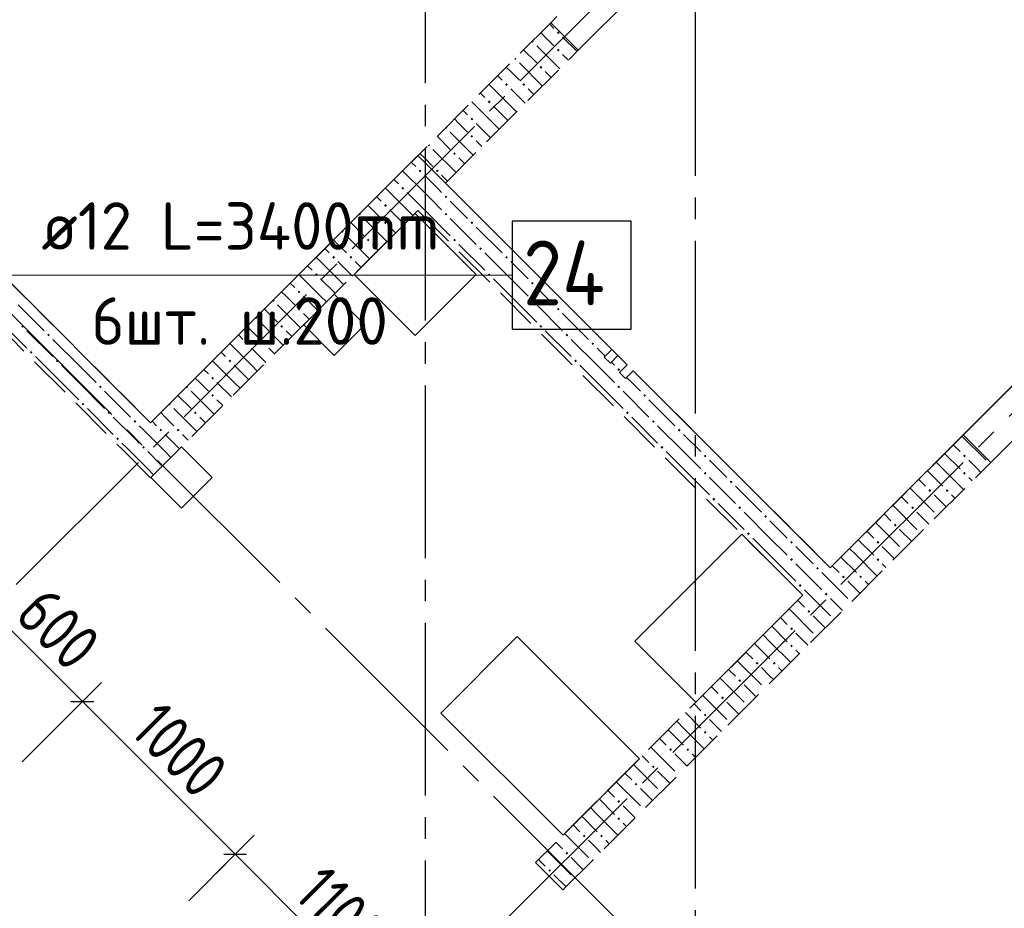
# Model space of a CAD drawing. Header units: millimetres. Extents: x 0 to 43617, y 0 to 59400.
# Tile 12 of 30: x 19948 to 24506, y 20198 to 24314. Entities that reach past the tile are written whole.
import ezdxf

# ---------------------------------------------------------------- set-up
doc = ezdxf.new("R2010")
doc.units = ezdxf.units.MM
doc.linetypes.add('______2', pattern=[270, 200, -70])
doc.linetypes.add('______5', pattern=[1100, 800, -100, 100, -100])
for name, color, linetype, lineweight in [('Standard', 7, 'Continuous', 25), ('ДОП Верх по Х', 7, 'Continuous', 25), ('Макрос окна_ макрос двери', 7, 'Continuous', 18), ('Оси', 40, '______5', 18), ('Позиционная метка номер позиции', 7, 'Continuous', 13)]:
    doc.layers.add(name, color=color, linetype=linetype, lineweight=lineweight)
doc.layers.add('ЖБ Перекрытие верхний уровень', color=7, linetype='Continuous', lineweight=25, true_color=0xe0e0ff)
doc.layers.add('ЖБ Стена верхний уровень', color=7, linetype='Continuous', lineweight=25, true_color=0x006e00)
doc.styles.add('GOST 2.304-81', font='txt')
doc.styles.add('ISOCPEUR', font='txt')

msp = doc.modelspace()

# ---------------------------------------------------------------- hatches: boundary and pattern name
at = {"layer": 'ЖБ Стена верхний уровень', "linetype": 'Continuous', "lineweight": 18, "transparency": 33554687}
for points in [[(22434.5, 24253.1), (22440.9, 24259.6), (22447.4, 24253.1), (22440.9, 24246.6)], [(22323.7, 24216.9), (22327.4, 24213.1), (22321, 24206.6), (22317.2, 24210.4)], [(22434.5, 24173.1), (22440.9, 24179.6), (22447.4, 24173.1), (22440.9, 24166.6)], [(22243.7, 24136.9), (22247.4, 24133.1), (22240.9, 24126.6), (22237.2, 24130.4)], [(22354.4, 24093.1), (22360.9, 24099.6), (22367.4, 24093.1), (22360.9, 24086.6)], [(22194.5, 24013.1), (22201, 24019.6), (22207.5, 24013.1), (22201, 24006.6)], [(22274.5, 24013.1), (22281, 24019.6), (22287.5, 24013.1), (22281, 24006.6)], [(22114.5, 23933.1), (22121, 23939.6), (22127.4, 23933.1), (22121, 23926.6)], [(22034.5, 23853.1), (22040.9, 23859.6), (22047.4, 23853.1), (22040.9, 23846.6)], [(21923.7, 23816.9), (21927.4, 23813.1), (21921, 23806.6), (21917.2, 23810.4)], [(22034.5, 23773.1), (22040.9, 23779.6), (22047.4, 23773.1), (22040.9, 23766.6)], [(21843.7, 23736.9), (21847.4, 23733.1), (21840.9, 23726.6), (21837.2, 23730.4)], [(21954.4, 23693.1), (21960.9, 23699.6), (21967.4, 23693.1), (21960.9, 23686.6)], [(21794.5, 23613.1), (21801, 23619.6), (21807.5, 23613.1), (21801, 23606.6)], [(21874.5, 23613.1), (21881, 23619.6), (21887.5, 23613.1), (21881, 23606.6)], [(21714.5, 23533.1), (21721, 23539.6), (21727.4, 23533.1), (21721, 23526.6)], [(21914.5, 23493.1), (21921, 23499.6), (21927.4, 23493.1), (21921, 23486.6)], [(21634.5, 23453.1), (21640.9, 23459.6), (21647.4, 23453.1), (21640.9, 23446.6)], [(21523.7, 23416.9), (21527.4, 23413.1), (21521, 23406.6), (21517.2, 23410.4)], [(21914.5, 23413.1), (21921, 23419.6), (21927.4, 23413.1), (21921, 23406.6)], [(21634.5, 23373.1), (21640.9, 23379.6), (21647.4, 23373.1), (21640.9, 23366.6)], [(22034.5, 23373.1), (22040.9, 23379.6), (22047.4, 23373.1), (22040.9, 23366.6)], [(21443.7, 23336.9), (21447.4, 23333.1), (21440.9, 23326.6), (21437.2, 23330.4)], [(21554.4, 23293.1), (21560.9, 23299.6), (21567.4, 23293.1), (21560.9, 23286.6)], [(21954.4, 23293.1), (21960.9, 23299.6), (21967.4, 23293.1), (21960.9, 23286.6)], [(22074.5, 23253.1), (22081, 23259.6), (22087.5, 23253.1), (22081, 23246.6)], [(21394.5, 23213.1), (21401, 23219.6), (21407.5, 23213.1), (21401, 23206.6)], [(21474.5, 23213.1), (21481, 23219.6), (21487.5, 23213.1), (21481, 23206.6)], [(22194.5, 23213.1), (22201, 23219.6), (22207.5, 23213.1), (22201, 23206.6)], [(21314.5, 23133.1), (21321, 23139.6), (21327.4, 23133.1), (21321, 23126.6)], [(22114.5, 23133.1), (22121, 23139.6), (22127.4, 23133.1), (22121, 23126.6)], [(22314.5, 23093.1), (22321, 23099.6), (22327.4, 23093.1), (22321, 23086.6)], [(21234.5, 23053.1), (21240.9, 23059.6), (21247.4, 23053.1), (21240.9, 23046.6)], [(22314.5, 23013.1), (22321, 23019.6), (22327.4, 23013.1), (22321, 23006.6)], [(21123.7, 23016.9), (21127.4, 23013.1), (21121, 23006.6), (21117.2, 23010.4)], [(21234.5, 22973.1), (21240.9, 22979.6), (21247.4, 22973.1), (21240.9, 22966.6)], [(22434.5, 22973.1), (22440.9, 22979.6), (22447.4, 22973.1), (22440.9, 22966.6)], [(21043.7, 22936.9), (21047.4, 22933.1), (21040.9, 22926.6), (21037.2, 22930.4)], [(19954.4, 22893.1), (19960.9, 22899.6), (19967.4, 22893.1), (19960.9, 22886.6)], [(21154.4, 22893.1), (21160.9, 22899.6), (21167.4, 22893.1), (21160.9, 22886.6)], [(22354.4, 22893.1), (22360.9, 22899.6), (22367.4, 22893.1), (22360.9, 22886.6)], [(20074.5, 22853.1), (20081, 22859.6), (20087.5, 22853.1), (20081, 22846.6)], [(22474.5, 22853.1), (22481, 22859.6), (22487.5, 22853.1), (22481, 22846.6)], [(20994.5, 22813.1), (21001, 22819.6), (21007.5, 22813.1), (21001, 22806.6)], [(21074.5, 22813.1), (21081, 22819.6), (21087.5, 22813.1), (21081, 22806.6)], [(22594.5, 22813.1), (22601, 22819.6), (22607.5, 22813.1), (22601, 22806.6)], [(19994.5, 22773.1), (20001, 22779.6), (20007.5, 22773.1), (20001, 22766.6)], [(20114.5, 22733.1), (20121, 22739.6), (20127.4, 22733.1), (20121, 22726.6)], [(20914.5, 22733.1), (20921, 22739.6), (20927.4, 22733.1), (20921, 22726.6)], [(22514.5, 22733.1), (22521, 22739.6), (22527.4, 22733.1), (22521, 22726.6)], [(22714.5, 22693.1), (22721, 22699.6), (22727.4, 22693.1), (22721, 22686.6)], [(20834.5, 22653.1), (20840.9, 22659.6), (20847.4, 22653.1), (20840.9, 22646.6)], [(20314.5, 22613.1), (20321, 22619.6), (20327.4, 22613.1), (20321, 22606.6)], [(20723.7, 22616.9), (20727.4, 22613.1), (20721, 22606.6), (20717.2, 22610.4)], [(22714.5, 22613.1), (22721, 22619.6), (22727.4, 22613.1), (22721, 22606.6)], [(20834.5, 22573.1), (20840.9, 22579.6), (20847.4, 22573.1), (20840.9, 22566.6)], [(22834.5, 22573.1), (22840.9, 22579.6), (22847.4, 22573.1), (22840.9, 22566.6)], [(20234.5, 22533.1), (20240.9, 22539.6), (20247.4, 22533.1), (20240.9, 22526.6)], [(20643.7, 22536.9), (20647.4, 22533.1), (20640.9, 22526.6), (20637.2, 22530.4)], [(20354.4, 22493.1), (20360.9, 22499.6), (20367.4, 22493.1), (20360.9, 22486.6)], [(20754.4, 22493.1), (20760.9, 22499.6), (20767.4, 22493.1), (20760.9, 22486.6)], [(22754.4, 22493.1), (22760.9, 22499.6), (22767.4, 22493.1), (22760.9, 22486.6)], [(20474.5, 22453.1), (20481, 22459.6), (20487.5, 22453.1), (20481, 22446.6)], [(22874.5, 22453.1), (22881, 22459.6), (22887.5, 22453.1), (22881, 22446.6)], [(20594.5, 22413.1), (20601, 22419.6), (20607.5, 22413.1), (20601, 22406.6)], [(20674.5, 22413.1), (20681, 22419.6), (20687.5, 22413.1), (20681, 22406.6)], [(22994.5, 22413.1), (23001, 22419.6), (23007.5, 22413.1), (23001, 22406.6)], [(20394.5, 22373.1), (20401, 22379.6), (20407.5, 22373.1), (20401, 22366.6)], [(20514.5, 22333.1), (20521, 22339.6), (20527.4, 22333.1), (20521, 22326.6)], [(22914.5, 22333.1), (22921, 22339.6), (22927.4, 22333.1), (22921, 22326.6)], [(23114.5, 22293.1), (23121, 22299.6), (23127.4, 22293.1), (23121, 22286.6)], [(24314.5, 22293.1), (24321, 22299.6), (24327.4, 22293.1), (24321, 22286.6)], [(23114.5, 22213.1), (23121, 22219.6), (23127.4, 22213.1), (23121, 22206.6)], [(24314.5, 22213.1), (24321, 22219.6), (24327.4, 22213.1), (24321, 22206.6)], [(23234.5, 22173.1), (23240.9, 22179.6), (23247.4, 22173.1), (23240.9, 22166.6)], [(24154.4, 22133.1), (24160.9, 22139.6), (24167.4, 22133.1), (24160.9, 22126.6)], [(24234.5, 22133.1), (24240.9, 22139.6), (24247.4, 22133.1), (24240.9, 22126.6)], [(23154.4, 22093.1), (23160.9, 22099.6), (23167.4, 22093.1), (23160.9, 22086.6)], [(23274.5, 22053.1), (23281, 22059.6), (23287.5, 22053.1), (23281, 22046.6)], [(23394.5, 22013.1), (23401, 22019.6), (23407.5, 22013.1), (23401, 22006.6)], [(24074.5, 22053.1), (24081, 22059.6), (24087.5, 22053.1), (24081, 22046.6)], [(23994.5, 21973.1), (24001, 21979.6), (24007.5, 21973.1), (24001, 21966.6)], [(23314.5, 21933.1), (23321, 21939.6), (23327.4, 21933.1), (23321, 21926.6)], [(23514.5, 21893.1), (23521, 21899.6), (23527.4, 21893.1), (23521, 21886.6)], [(23914.5, 21893.1), (23921, 21899.6), (23927.4, 21893.1), (23921, 21886.6)], [(23514.5, 21813.1), (23521, 21819.6), (23527.4, 21813.1), (23521, 21806.6)], [(23914.5, 21813.1), (23921, 21819.6), (23927.4, 21813.1), (23921, 21806.6)], [(23634.5, 21773.1), (23640.9, 21779.6), (23647.4, 21773.1), (23640.9, 21766.6)], [(23554.4, 21693.1), (23560.9, 21699.6), (23567.4, 21693.1), (23560.9, 21686.6)], [(23754.4, 21733.1), (23760.9, 21739.6), (23767.4, 21733.1), (23760.9, 21726.6)], [(23834.5, 21733.1), (23840.9, 21739.6), (23847.4, 21733.1), (23840.9, 21726.6)], [(23674.5, 21653.1), (23681, 21659.6), (23687.5, 21653.1), (23681, 21646.6)], [(23594.5, 21573.1), (23601, 21579.6), (23607.5, 21573.1), (23601, 21566.6)], [(23514.5, 21493.1), (23521, 21499.6), (23527.4, 21493.1), (23521, 21486.6)], [(23514.5, 21413.1), (23521, 21419.6), (23527.4, 21413.1), (23521, 21406.6)], [(23354.4, 21333.1), (23360.9, 21339.6), (23367.4, 21333.1), (23360.9, 21326.6)], [(23434.5, 21333.1), (23440.9, 21339.6), (23447.4, 21333.1), (23440.9, 21326.6)], [(23274.5, 21253.1), (23281, 21259.6), (23287.5, 21253.1), (23281, 21246.6)], [(23194.5, 21173.1), (23201, 21179.6), (23207.5, 21173.1), (23201, 21166.6)], [(23114.5, 21093.1), (23121, 21099.6), (23127.4, 21093.1), (23121, 21086.6)], [(23114.5, 21013.1), (23121, 21019.6), (23127.4, 21013.1), (23121, 21006.6)], [(22954.4, 20933.1), (22960.9, 20939.6), (22967.4, 20933.1), (22960.9, 20926.6)], [(23034.5, 20933.1), (23040.9, 20939.6), (23047.4, 20933.1), (23040.9, 20926.6)], [(22874.5, 20853.1), (22881, 20859.6), (22887.5, 20853.1), (22881, 20846.6)], [(22794.5, 20773.1), (22801, 20779.6), (22807.5, 20773.1), (22801, 20766.6)], [(22714.5, 20693.1), (22721, 20699.6), (22727.4, 20693.1), (22721, 20686.6)], [(22714.5, 20613.1), (22721, 20619.6), (22727.4, 20613.1), (22721, 20606.6)], [(22554.4, 20533.1), (22560.9, 20539.6), (22567.4, 20533.1), (22560.9, 20526.6)], [(22634.5, 20533.1), (22640.9, 20539.6), (22647.4, 20533.1), (22640.9, 20526.6)], [(22474.5, 20453.1), (22481, 20459.6), (22487.5, 20453.1), (22481, 20446.6)], [(22394.5, 20373.1), (22401, 20379.6), (22407.5, 20373.1), (22401, 20366.6)]]:
    msp.add_hatch(color=7, dxfattribs=at).paths.add_polyline_path(points, flags=16)

# ---------------------------------------------------------------- linework, layer by layer
at = {"layer": 'Standard', "color": 7, "linetype": 'Continuous', "lineweight": 13, "transparency": 33554687}
for p, q in [((19813.6, 21579.6), (20237.9, 21155.4)), ((20237.9, 21155.4), (20945, 20448.3)), ((20945, 20448.3), (21722.8, 19670.4))]:
    msp.add_line(p, q, dxfattribs=at)
at = {"layer": 'Standard', "color": 251, "linetype": 'Continuous', "lineweight": -3, "true_color": 0x656565, "transparency": 33554687}
for p, q in [((20237.9, 21155.4), (20326.3, 21243.8)), ((20237.9, 21155.4), (19959.6, 20877.1)), ((20237.9, 21155.4), (20149.5, 21067)), ((20945, 20448.3), (21033.4, 20536.6)), ((20945, 20448.3), (20730.3, 20233.6)), ((20945, 20448.3), (20856.6, 20359.9))]:
    msp.add_line(p, q, dxfattribs=at)
at = {"layer": 'Standard', "color": 7, "linetype": 'Continuous', "lineweight": 25, "transparency": 33554687}
for p, q in [((20184.9, 21155.4), (20290.9, 21155.4)), ((20892, 20448.3), (20998, 20448.3))]:
    msp.add_line(p, q, dxfattribs=at)
at = {"layer": 'ДОП Верх по Х', "color": 7, "linetype": 'Continuous', "lineweight": 13, "transparency": 33554687}
msp.add_line((20028.2, 23130.7), (22136.2, 23130.7), dxfattribs=at)
at = {"layer": 'ДОП Верх по Х', "color": 7, "linetype": 'Continuous', "lineweight": 25, "transparency": 33554687}
msp.add_lwpolyline([(22228.2, 22880.7), (22778.2, 22880.7), (22778.2, 23380.7), (22228.2, 23380.7), (22228.2, 22880.7)], dxfattribs=at)
at = {"layer": 'ЖБ Перекрытие верхний уровень', "color": 7, "linetype": 'Continuous', "lineweight": 18, "transparency": 33554687}
for p, q in [((23700.2, 21775.1), (26560.4, 24635.3)), ((19316.1, 23684.2), (20553.6, 22446.8)), ((20553.6, 22446.8), (21791, 23684.2)), ((21791, 23684.2), (21918.3, 23557)), ((21918.3, 23557), (22759.7, 22715.5)), ((21778.7, 23416.7), (21495.8, 23133.9)), ((22061.5, 23133.9), (21778.7, 23416.7)), ((21495.8, 23133.9), (21778.7, 22851.1)), ((21778.7, 22851.1), (22061.5, 23133.9)), ((21403.9, 23042), (21262.5, 22900.6)), ((21545.3, 22900.6), (21403.9, 23042)), ((21262.5, 22900.6), (21403.9, 22759.1)), ((21403.9, 22759.1), (21545.3, 22900.6)), ((22759.7, 22715.5), (22724.4, 22680.2)), ((22724.4, 22680.2), (22752.7, 22651.9)), ((22752.7, 22651.9), (22788, 22687.2)), ((22788, 22687.2), (23700.2, 21775.1)), ((20696.8, 22334.9), (20555.4, 22193.4)), ((20838.2, 22193.4), (20696.8, 22334.9)), ((20555.4, 22193.4), (20696.8, 22052)), ((20696.8, 22052), (20838.2, 22193.4)), ((23290.1, 21930.6), (22795.1, 21435.6)), ((23572.9, 21647.8), (23290.1, 21930.6)), ((23077.9, 21152.8), (23572.9, 21647.8)), ((22251.2, 21456.3), (21897.7, 21102.7)), ((22816.9, 20890.6), (22251.2, 21456.3)), ((22795.1, 21435.6), (23077.9, 21152.8)), ((21897.7, 21102.7), (22463.4, 20537)), ((22463.4, 20537), (22816.9, 20890.6))]:
    msp.add_line(p, q, dxfattribs=at)
at = {"layer": 'ЖБ Стена верхний уровень', "color": 251, "linetype": '______2', "lineweight": 13, "true_color": 0x656565, "transparency": 33554687}
for p, q in [((22406.2, 24299.4), (20553.6, 22446.8)), ((22406.2, 24299.4), (22533.5, 24172.1)), ((21918.3, 23557), (22533.5, 24172.1)), ((19061.6, 23684.2), (20426.3, 22319.5)), ((20553.6, 22446.8), (19316.1, 23684.2)), ((22689, 22786.2), (21918.3, 23557)), ((20553.6, 22192.2), (21791, 23429.7)), ((21791, 23429.7), (23572.9, 21647.8)), ((22689, 22786.2), (22653.7, 22750.9)), ((22653.7, 22750.9), (22682, 22722.6)), ((22682, 22722.6), (22717.3, 22757.9)), ((22759.7, 22715.5), (22717.3, 22757.9)), ((22759.7, 22715.5), (22724.4, 22680.2)), ((22724.4, 22680.2), (22752.7, 22651.9)), ((22752.7, 22651.9), (22788, 22687.2)), ((23700.2, 21775.1), (22788, 22687.2)), ((24315.4, 22390.2), (23700.2, 21775.1)), ((24315.4, 22390.2), (24442.7, 22263)), ((20426.3, 22319.5), (20553.6, 22192.2)), ((22462.8, 20283.1), (24442.7, 22263)), ((23572.9, 21647.8), (22335.5, 20410.3)), ((22335.5, 20410.3), (22462.8, 20283.1))]:
    msp.add_line(p, q, dxfattribs=at)
at = {"layer": 'ЖБ Стена верхний уровень', "color": 9, "linetype": 'Continuous', "lineweight": 18, "true_color": 0xc7c7c7, "transparency": 33554687}
for p, q in [((22381, 24233.1), (22360.4, 24253.7)), ((22400.4, 24293.7), (22421, 24273.1)), ((22421, 24193.1), (22381, 24233.1)), ((22460.9, 24233.1), (22527.7, 24166.4)), ((22280.4, 24173.7), (22340.9, 24113.1)), ((22340.9, 24193.1), (22447.7, 24086.4)), ((22260.9, 24113.1), (22367.7, 24006.4)), ((22460.9, 24153.1), (22487.7, 24126.4)), ((22221, 24073.1), (22200.4, 24093.7)), ((22260.9, 24033.1), (22221, 24073.1)), ((22381, 24073.1), (22407.7, 24046.4)), ((22160.4, 24053.7), (22181, 24033.1)), ((22221, 23913.1), (22120.4, 24013.7)), ((22221, 23993.1), (22287.7, 23926.4)), ((22301, 23993.1), (22327.7, 23966.4)), ((22140.9, 23833.1), (22040.4, 23933.7)), ((22080.4, 23973.7), (22101, 23953.1)), ((22000.4, 23893.7), (22021, 23873.1)), ((22140.9, 23913.1), (22207.7, 23846.4)), ((22221, 23913.1), (22247.7, 23886.4)), ((21981, 23833.1), (21960.4, 23853.7)), ((21940.9, 23793.1), (22047.7, 23686.4)), ((22021, 23793.1), (21981, 23833.1)), ((22060.9, 23833.1), (22127.7, 23766.4)), ((22140.9, 23833.1), (22167.7, 23806.4)), ((21880.4, 23773.7), (21940.9, 23713.1)), ((22060.9, 23753.1), (22087.7, 23726.4)), ((21860.9, 23713.1), (21967.7, 23606.4)), ((21821, 23673.1), (21800.4, 23693.7)), ((21860.9, 23633.1), (21821, 23673.1)), ((21981, 23673.1), (22007.7, 23646.4)), ((21821, 23513.1), (21720.4, 23613.7)), ((21760.4, 23653.7), (21781, 23633.1)), ((21680.4, 23573.7), (21701, 23553.1)), ((21821, 23593.1), (21887.7, 23526.4)), ((21901, 23593.1), (21927.7, 23566.4)), ((21740.9, 23433.1), (21640.4, 23533.7)), ((21887.7, 23526.4), (21901, 23513.1)), ((21600.4, 23493.7), (21621, 23473.1)), ((21740.9, 23513.1), (21807.7, 23446.4)), ((21821, 23513.1), (21847.7, 23486.4)), ((21847.7, 23486.4), (21901, 23433.1)), ((21581, 23433.1), (21560.4, 23453.7)), ((21621, 23393.1), (21581, 23433.1)), ((21660.9, 23433.1), (21727.7, 23366.4)), ((21740.9, 23433.1), (21767.7, 23406.4)), ((21807.7, 23446.4), (21821, 23433.1)), ((21821, 23433.1), (21940.9, 23313.1)), ((21981, 23433.1), (21940.9, 23473.1)), ((22021, 23393.1), (21981, 23433.1)), ((21540.9, 23393.1), (21647.7, 23286.4)), ((21940.9, 23393.1), (22060.9, 23273.1)), ((21480.4, 23373.7), (21540.9, 23313.1)), ((21660.9, 23353.1), (21687.7, 23326.4)), ((22060.9, 23353.1), (22181, 23233.1)), ((21421, 23273.1), (21400.4, 23293.7)), ((21460.9, 23313.1), (21567.7, 23206.4)), ((21360.4, 23253.7), (21381, 23233.1)), ((21460.9, 23233.1), (21421, 23273.1)), ((21581, 23273.1), (21607.7, 23246.4)), ((21981, 23273.1), (22101, 23153.1)), ((21421, 23113.1), (21320.4, 23213.7)), ((22221, 23113.1), (22101, 23233.1)), ((21280.4, 23173.7), (21301, 23153.1)), ((21421, 23193.1), (21487.7, 23126.4)), ((21501, 23193.1), (21527.7, 23166.4)), ((22221, 23193.1), (22301, 23113.1)), ((21340.9, 23033.1), (21240.4, 23133.7)), ((21340.9, 23113.1), (21407.7, 23046.4)), ((21421, 23113.1), (21447.7, 23086.4)), ((22140.9, 23113.1), (22221, 23033.1)), ((22221, 23113.1), (22301, 23033.1)), ((21200.4, 23093.7), (21221, 23073.1)), ((22381, 23033.1), (22340.9, 23073.1)), ((21181, 23033.1), (21160.4, 23053.7)), ((21221, 22993.1), (21181, 23033.1)), ((21260.9, 23033.1), (21327.7, 22966.4)), ((21340.9, 23033.1), (21367.7, 23006.4)), ((22221, 23033.1), (22340.9, 22913.1)), ((22421, 22993.1), (22381, 23033.1)), ((19940.9, 22993.1), (20060.9, 22873.1)), ((21080.4, 22973.7), (21140.9, 22913.1)), ((21140.9, 22993.1), (21247.7, 22886.4)), ((22340.9, 22993.1), (22460.9, 22873.1)), ((21260.9, 22953.1), (21287.7, 22926.4)), ((22460.9, 22953.1), (22581, 22833.1)), ((19860.9, 22913.1), (19981, 22793.1)), ((21021, 22873.1), (21000.4, 22893.7)), ((21060.9, 22913.1), (21167.7, 22806.4)), ((19981, 22873.1), (20101, 22753.1)), ((20960.4, 22853.7), (20981, 22833.1)), ((21060.9, 22833.1), (21021, 22873.1)), ((21181, 22873.1), (21207.7, 22846.4)), ((22381, 22873.1), (22501, 22753.1)), ((20221, 22713.1), (20101, 22833.1)), ((21021, 22713.1), (20920.4, 22813.7)), ((21021, 22793.1), (21087.7, 22726.4)), ((21101, 22793.1), (21127.7, 22766.4)), ((22621, 22713.1), (22501, 22833.1)), ((22621, 22793.1), (22658.5, 22755.6)), ((20140.9, 22633.1), (20021, 22753.1)), ((20880.4, 22773.7), (20901, 22753.1)), ((20140.9, 22713.1), (20221, 22633.1)), ((20221, 22713.1), (20301, 22633.1)), ((20940.9, 22633.1), (20840.4, 22733.7)), ((20940.9, 22713.1), (21007.7, 22646.4)), ((21021, 22713.1), (21047.7, 22686.4)), ((22540.9, 22713.1), (22621, 22633.1)), ((22621, 22713.1), (22701, 22633.1)), ((22686.7, 22727.4), (22701, 22713.1)), ((20781, 22633.1), (20760.4, 22653.7)), ((20800.4, 22693.7), (20821, 22673.1)), ((22781, 22633.1), (22757.4, 22656.6)), ((20140.9, 22633.1), (20221, 22553.1)), ((20221, 22633.1), (20340.9, 22513.1)), ((20821, 22593.1), (20781, 22633.1)), ((20860.9, 22633.1), (20927.7, 22566.4)), ((20940.9, 22633.1), (20967.7, 22606.4)), ((22621, 22633.1), (22740.9, 22513.1)), ((22821, 22593.1), (22781, 22633.1)), ((20340.9, 22593.1), (20460.9, 22473.1)), ((20680.4, 22573.7), (20740.9, 22513.1)), ((20740.9, 22593.1), (20847.7, 22486.4)), ((22740.9, 22593.1), (22860.9, 22473.1)), ((20860.9, 22553.1), (20887.7, 22526.4)), ((22860.9, 22553.1), (22981, 22433.1)), ((20260.9, 22513.1), (20381, 22393.1)), ((20381, 22473.1), (20480.4, 22373.7)), ((20621, 22473.1), (20600.4, 22493.7)), ((20660.9, 22433.1), (20621, 22473.1)), ((20660.9, 22513.1), (20767.7, 22406.4)), ((20781, 22473.1), (20807.7, 22446.4)), ((22781, 22473.1), (22901, 22353.1)), ((20520.4, 22413.7), (20501, 22433.1)), ((20560.4, 22453.7), (20581, 22433.1)), ((23021, 22313.1), (22901, 22433.1)), ((20621, 22313.1), (20520.4, 22413.7)), ((20621, 22393.1), (20687.7, 22326.4)), ((20701, 22393.1), (20727.7, 22366.4)), ((23021, 22393.1), (23101, 22313.1)), ((24309.6, 22384.5), (24421, 22273.1)), ((20440.4, 22333.7), (20421, 22353.1)), ((20480.4, 22373.7), (20501, 22353.1)), ((24269.6, 22344.5), (24301, 22313.1)), ((20540.9, 22233.1), (20440.4, 22333.7)), ((20540.9, 22313.1), (20607.7, 22246.4)), ((20621, 22313.1), (20647.7, 22286.4)), ((22940.9, 22313.1), (23021, 22233.1)), ((23021, 22313.1), (23101, 22233.1)), ((24229.6, 22304.5), (24301, 22233.1)), ((23181, 22233.1), (23140.9, 22273.1)), ((24189.6, 22264.5), (24221, 22233.1)), ((24381, 22233.1), (24340.9, 22273.1)), ((20540.9, 22233.1), (20567.7, 22206.4)), ((23021, 22233.1), (23140.9, 22113.1)), ((23221, 22193.1), (23181, 22233.1)), ((24149.6, 22224.5), (24221, 22153.1)), ((24221, 22233.1), (24316.9, 22137.2)), ((24396.9, 22217.2), (24381, 22233.1)), ((23140.9, 22193.1), (23260.9, 22073.1)), ((23260.9, 22153.1), (23381, 22033.1)), ((24109.6, 22184.5), (24140.9, 22153.1)), ((24340.9, 22193.1), (24356.9, 22177.2)), ((24069.6, 22144.5), (24181, 22033.1)), ((24221, 22073.1), (24181, 22113.1)), ((24260.9, 22113.1), (24276.9, 22097.2)), ((23181, 22073.1), (23301, 21953.1)), ((23989.6, 22064.5), (24101, 21953.1)), ((24029.6, 22104.5), (24060.9, 22073.1)), ((24236.9, 22057.2), (24221, 22073.1)), ((23421, 21913.1), (23301, 22033.1)), ((23949.6, 22024.5), (23981, 21993.1)), ((24156.9, 21977.2), (24101, 22033.1)), ((23421, 21993.1), (23501, 21913.1)), ((23909.6, 21984.5), (24021, 21873.1)), ((23869.6, 21944.5), (23901, 21913.1)), ((24076.9, 21897.2), (24021, 21953.1)), ((23340.9, 21913.1), (23421, 21833.1)), ((23421, 21913.1), (23501, 21833.1)), ((23829.6, 21904.5), (23901, 21833.1)), ((23421, 21833.1), (23540.9, 21713.1)), ((23581, 21833.1), (23540.9, 21873.1)), ((23621, 21793.1), (23581, 21833.1)), ((23789.6, 21864.5), (23821, 21833.1)), ((23821, 21833.1), (23916.9, 21737.2)), ((23981, 21833.1), (23940.9, 21873.1)), ((23996.9, 21817.2), (23981, 21833.1)), ((23540.9, 21793.1), (23629.6, 21704.5)), ((23749.6, 21824.5), (23821, 21753.1)), ((23940.9, 21793.1), (23956.9, 21777.2)), ((23660.9, 21753.1), (23669.6, 21744.5)), ((23669.6, 21744.5), (23781, 21633.1)), ((23709.6, 21784.5), (23740.9, 21753.1)), ((23629.6, 21704.5), (23660.9, 21673.1)), ((23821, 21673.1), (23781, 21713.1)), ((23860.9, 21713.1), (23876.9, 21697.2)), ((23581, 21673.1), (23589.6, 21664.5)), ((23589.6, 21664.5), (23701, 21553.1)), ((23836.9, 21657.2), (23821, 21673.1)), ((23549.6, 21624.5), (23581, 21593.1)), ((23756.9, 21577.2), (23701, 21633.1)), ((23509.6, 21584.5), (23621, 21473.1)), ((23469.6, 21544.5), (23501, 21513.1)), ((23676.9, 21497.2), (23621, 21553.1)), ((23429.6, 21504.5), (23501, 21433.1)), ((23581, 21433.1), (23540.9, 21473.1)), ((23349.6, 21424.5), (23421, 21353.1)), ((23389.6, 21464.5), (23421, 21433.1)), ((23421, 21433.1), (23516.9, 21337.2)), ((23596.9, 21417.2), (23581, 21433.1)), ((23309.6, 21384.5), (23340.9, 21353.1)), ((23540.9, 21393.1), (23556.9, 21377.2)), ((23269.6, 21344.5), (23381, 21233.1)), ((23229.6, 21304.5), (23260.9, 21273.1)), ((23421, 21273.1), (23381, 21313.1)), ((23460.9, 21313.1), (23476.9, 21297.2)), ((23189.6, 21264.5), (23301, 21153.1)), ((23436.9, 21257.2), (23421, 21273.1)), ((23149.6, 21224.5), (23181, 21193.1)), ((23356.9, 21177.2), (23301, 21233.1)), ((23109.6, 21184.5), (23221, 21073.1)), ((23276.9, 21097.2), (23221, 21153.1)), ((23029.6, 21104.5), (23101, 21033.1)), ((23069.6, 21144.5), (23101, 21113.1)), ((22989.6, 21064.5), (23021, 21033.1)), ((23181, 21033.1), (23140.9, 21073.1)), ((22949.6, 21024.5), (23021, 20953.1)), ((23021, 21033.1), (23116.9, 20937.2)), ((23196.9, 21017.2), (23181, 21033.1)), ((22909.6, 20984.5), (22940.9, 20953.1)), ((23140.9, 20993.1), (23156.9, 20977.2)), ((22869.6, 20944.5), (22981, 20833.1)), ((22829.6, 20904.5), (22860.9, 20873.1)), ((23021, 20873.1), (22981, 20913.1)), ((23060.9, 20913.1), (23076.9, 20897.2)), ((22789.6, 20864.5), (22901, 20753.1)), ((22956.9, 20777.2), (22901, 20833.1)), ((23036.9, 20857.2), (23021, 20873.1)), ((22749.6, 20824.5), (22781, 20793.1)), ((22669.6, 20744.5), (22701, 20713.1)), ((22709.6, 20784.5), (22821, 20673.1)), ((22876.9, 20697.2), (22821, 20753.1)), ((22629.6, 20704.5), (22701, 20633.1)), ((22589.6, 20664.5), (22621, 20633.1)), ((22781, 20633.1), (22740.9, 20673.1)), ((22549.6, 20624.5), (22621, 20553.1)), ((22621, 20633.1), (22716.9, 20537.2)), ((22796.9, 20617.2), (22781, 20633.1)), ((22509.6, 20584.5), (22540.9, 20553.1)), ((22740.9, 20593.1), (22756.9, 20577.2)), ((22469.6, 20544.5), (22581, 20433.1)), ((22621, 20473.1), (22581, 20513.1)), ((22660.9, 20513.1), (22676.9, 20497.2)), ((22429.6, 20504.5), (22460.9, 20473.1)), ((22636.9, 20457.2), (22621, 20473.1)), ((22349.6, 20424.5), (22381, 20393.1)), ((22389.6, 20464.5), (22501, 20353.1)), ((22556.9, 20377.2), (22501, 20433.1)), ((22476.9, 20297.2), (22421, 20353.1))]:
    msp.add_line(p, q, dxfattribs=at)
at = {"layer": 'Макрос окна_ макрос двери', "color": 7, "linetype": 'Continuous', "lineweight": -3, "transparency": 33554687}
for p, q in [((22533.5, 24172.1), (22816.3, 24455)), ((22434.5, 24327.7), (22406.2, 24299.4)), ((24598.2, 22673.1), (24315.4, 22390.2)), ((24442.7, 22263), (24725.5, 22545.8))]:
    msp.add_line(p, q, dxfattribs=at)
at = {"layer": 'Оси', "color": 8, "linetype": '______5', "lineweight": -3, "transparency": 33554687}
for p, q in [((21824, 57820), (21824, 7100)), ((23074, 50790), (23074, 7100)), ((12153.1, 13919.1), (31163, 32929)), ((14415.9, 12363.5), (33072.2, 31019.8)), ((24263.1, 18595.8), (17376.1, 25482.8))]:
    msp.add_line(p, q, dxfattribs=at)
at = {"layer": 'Позиционная метка номер позиции', "color": 7, "linetype": 'Continuous', "lineweight": 13, "transparency": 33554687}
msp.add_lwpolyline([(18262.5, 21584.2), (18262.5, 23130.7), (22228.2, 23130.7)], dxfattribs=at)

# ---------------------------------------------------------------- texts
at = {"layer": 'Standard', "color": 7, "linetype": 'Continuous', "lineweight": 25, "transparency": 33554687, "char_height": 220, "attachment_point": 7, "rotation": 315, "style": 'GOST 2.304-81'}
for s, insert, width in [('600', (19917.4, 21546.6), 531.964), ('1000', (20449.9, 21014.1), 625.743), ('1100', (21209, 20255.1), 578.855)]:
    msp.add_mtext(s, dxfattribs=dict(at, insert=insert, width=width))
at = {"layer": 'ДОП Верх по Х', "color": 7, "linetype": 'Continuous', "lineweight": 13, "transparency": 33554687, "attachment_point": 7, "style": 'ISOCPEUR'}
for s, insert, char_height, width in [('\\W0.96;ø12 L=3400mm ', (20048.2, 23248.1), 220, 2172.605), ('\\W0.88;24', (22278.2, 22990.7), 300, 581.998), ('\\W0.97;6шт. ш.200 ', (20279.2, 22808.1), 220, 1712.331)]:
    msp.add_mtext(s, dxfattribs=dict(at, insert=insert, char_height=char_height, width=width))

doc.saveas('drawing.dxf')
